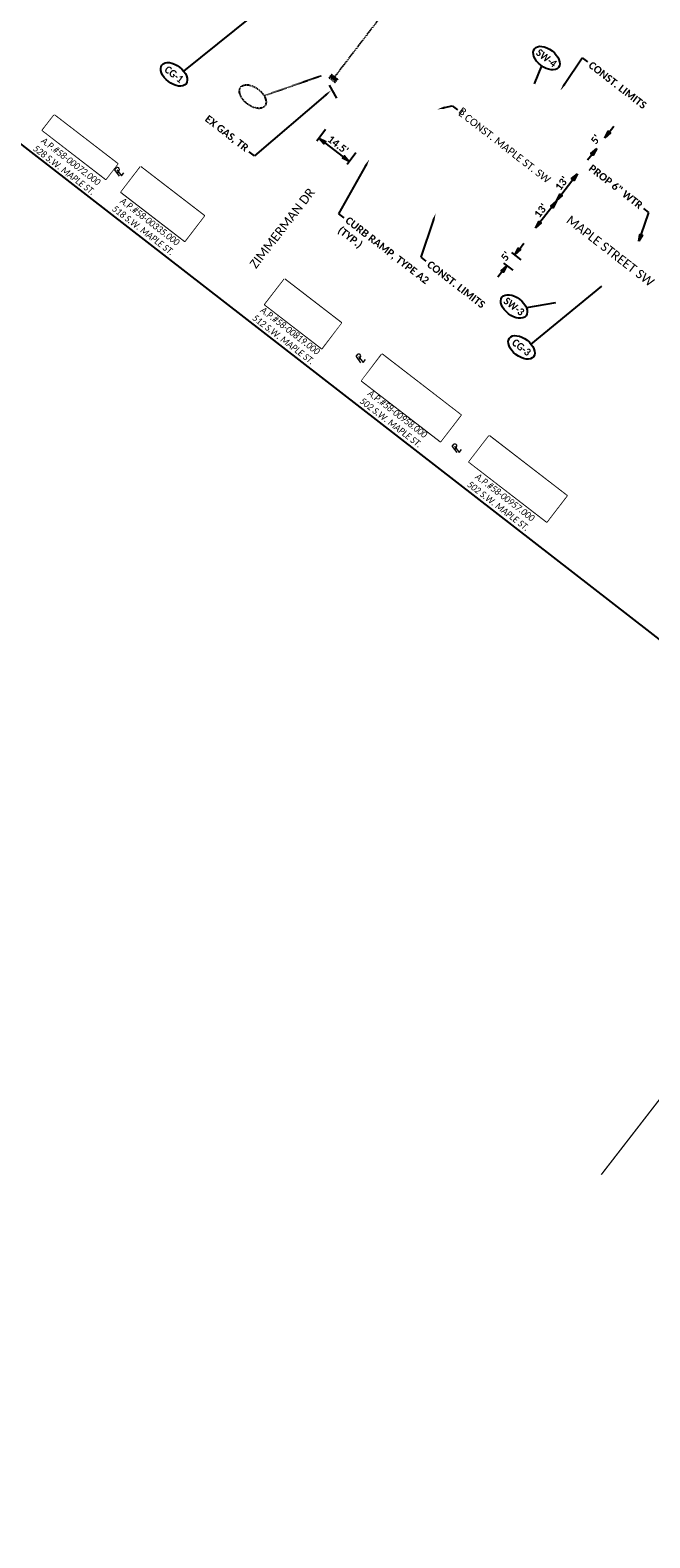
# Model space of a CAD drawing. Header units: feet. Extents: x 2204748 to 2209851, y 304262 to 307692.
# Tile 5 of 28: x 2205694 to 2205928, y 305958 to 306528. Entities that reach past the tile are written whole.
import ezdxf
from ezdxf import colors
from ezdxf.entities.mleader import LeaderData, LeaderLine
from ezdxf.math import Vec2, Vec3

# ---------------------------------------------------------------- set-up
doc = ezdxf.new("R2010")
doc.units = ezdxf.units.FT
doc.header["$MEASUREMENT"] = 0
doc.set_wipeout_variables(frame=1)
for name, pattern in [('2', [0.1, 0.06, -0.04]), ('OhDOT_USTN1', [0.055, 0.014, -0.041]), ('OhDOT_USTN2', [0.11, 0.069, -0.041]), ('OhDOT_USTN4', [0.22, 0.11, -0.041, 0.028, -0.041]), ('OhDOT_USTN5', [0.11, 0.055, -0.055]), ('OhDOT_USTN6', [0.223, 0.083, -0.028, 0.028, -0.028, 0.028, -0.028]), ('OhDOT_USTN7', [0.221, 0.11, -0.028, 0.055, -0.028]), ('REDO_Drainage01', [1.6, 0.85, -0.75]), ('setbackex', [1.4, 1.3, -0.1])]:
    doc.linetypes.add(name, pattern=pattern)
for name, color, linetype in [('0_Text+_Line_Mask', 9, 'Continuous'), ('DR_P_Text', 7, 'Continuous'), ('DR_X_Cells', 121, 'Continuous'), ('DR_X_Storm_Sewer', 151, 'OhDOT_USTN5'), ('DV_X_Owner_Labels', 7, 'setbackex'), ('DV_X_Text', 7, 'Continuous'), ('RW_X_Text', 7, 'Continuous'), ('SH_TextM', 7, 'Continuous'), ('UT_X_Electric_Cells', 1, 'Continuous')]:
    doc.layers.add(name, color=color, linetype=linetype)
doc.layers.add('SH_VPort', color=5, linetype='Continuous', plot=False)
doc.styles.add('Simplex Normal (0.14)', font='calibri.ttf', dxfattribs={"height": 0.14})
doc.styles.add('Slanted Normal (0.125) Font 31', font='calibrii.ttf', dxfattribs={"width": 0.9, "height": 0.125})
doc.styles.add('Slanted-Normal', font='calibriz.ttf', dxfattribs={"height": 0.14})
doc.styles.add('Slanted-Sub Title', font='calibriz.ttf', dxfattribs={"height": 0.17})
doc.styles.add('Straight Normal (0.14) Font 30', font='calibrib.ttf', dxfattribs={"height": 0.14})
doc.styles.add('Straight-Normal', font='calibrib.ttf', dxfattribs={"height": 0.14})
doc.dimstyles.new('Dec Straight 0', dxfattribs={"dimtxt": 0.14, "dimasz": 0.14, "dimexe": 0.07, "dimexo": 0.07, "dimgap": 0.05, "dimtad": 1, "dimdec": 0, "dimzin": 0, "dimdsep": 46, "dimtxsty": 'Straight Normal (0.14) Font 30', "dimcen": 0.07, "dimclrd": 9, "dimclre": 9, "dimclrt": 256, "dimadec": 0, "dimazin": 0, "dimtfac": 1, "dimtdec": 0, "dimtofl": 0, "dimtmove": 2, "dimatfit": 3, "dimfxl": 1, "dimtolj": 1, "dimtzin": 0, "dimlwd": 25, "dimlwe": 25, "dimarcsym": 0})
doc.dimstyles.new('Dec Straight 1', dxfattribs={"dimtxt": 0.14, "dimasz": 0.14, "dimexe": 0.07, "dimexo": 0.07, "dimgap": 0.05, "dimtad": 1, "dimdec": 1, "dimzin": 0, "dimdsep": 46, "dimtxsty": 'Straight Normal (0.14) Font 30', "dimblk": 'Dim1', "dimcen": 0, "dimclrd": 95, "dimclre": 95, "dimclrt": 256, "dimaunit": 1, "dimadec": 4, "dimazin": 0, "dimtfac": 1, "dimtdec": 1, "dimtofl": 0, "dimtmove": 0, "dimatfit": 3, "dimldrblk": 'Dim1', "dimfxl": 1, "dimtolj": 1, "dimtzin": 0, "dimlwd": 25, "dimlwe": 25, "dimarcsym": 0})

# ---------------------------------------------------------------- blocks, each defined once
blk = doc.blocks.new('PL')
at = {"layer": 'DV_X_Text', "char_height": 0.14, "attachment_point": 1, "style": 'Simplex Normal (0.14)'}
for s, insert, width in [('{\\Fsimplex|c0;\\Q15;P}', (-0.028, 0.106), 0.15221), ('{\\Fsimplex|c0;\\Q15;L}', (0.002, 0.072), 0.05119)]:
    blk.add_mtext(s, dxfattribs=dict(at, insert=insert, width=width))
blk = doc.blocks.new('Dim1')
h = blk.add_hatch(color=4)
h.dxf.hatch_style = 1
h.paths.add_polyline_path([(0, 0), (-1, -0.2), (-1, 0.2)])
at = {"color": 4}
blk.add_lwpolyline([(0, 0), (-1, -0.2), (-1, 0.2), (0, 0)], dxfattribs=at)
blk = doc.blocks.new('*D949')
at = {"layer": 'Defpoints', "color": 0, "transparency": 16777216}
for p in [(2205877.14, 306442.93), (2205880.66, 306440.22), (2205877.61, 306436.26)]:
    blk.add_point(p, dxfattribs=at)
at = {"layer": 'SH_TextM', "color": 95, "lineweight": 25, "transparency": 16777216}
for p, q in [((2205879.55, 306441.08), (2205876.03, 306443.78)), ((2205878.85, 306445.15), (2205880.56, 306447.37)), ((2205876.5, 306437.11), (2205872.98, 306439.82)), ((2205872.39, 306436.75), (2205870.68, 306434.53))]:
    blk.add_line(p, q, dxfattribs=at)
at = {"layer": 'SH_TextM', "color": 95, "lineweight": 25, "transparency": 16777216, "xscale": 2.8, "yscale": 2.8, "zscale": 2.8}
for p, rotation in [((2205877.14, 306442.93), 232.4314334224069), ((2205874.09, 306438.97), 52.43143342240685)]:
    blk.add_blockref('Dim1', p, dxfattribs=dict(at, rotation=rotation))
at = {"layer": 'SH_TextM', "transparency": 16777216, "insert": (2205873.69, 306442.43), "char_height": 2.8, "attachment_point": 5, "rotation": 52.4314, "style": 'Straight Normal (0.14) Font 30'}
blk.add_mtext("\\A1;5'", dxfattribs=at)
blk = doc.blocks.new('*D950')
at = {"layer": 'Defpoints', "color": 0, "transparency": 16777216}
for p in [(2205892.84, 306463.34), (2205892.84, 306463.34), (2205884.91, 306453.03)]:
    blk.add_point(p, dxfattribs=at)
at = {"layer": 'SH_TextM', "color": 95, "lineweight": 25, "transparency": 16777216}
blk.add_line((2205886.62, 306455.25), (2205891.13, 306461.12), dxfattribs=at)
at = {"layer": 'SH_TextM', "color": 95, "lineweight": 25, "transparency": 16777216, "xscale": 2.8, "yscale": 2.8, "zscale": 2.8}
for p, rotation in [((2205892.84, 306463.34), 52.43143342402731), ((2205884.91, 306453.03), 232.4314334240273)]:
    blk.add_blockref('Dim1', p, dxfattribs=dict(at, rotation=rotation))
at = {"layer": 'SH_TextM', "transparency": 16777216, "insert": (2205886.94, 306459.68), "char_height": 2.8, "attachment_point": 5, "rotation": 52.4314, "style": 'Straight Normal (0.14) Font 30'}
blk.add_mtext("\\A1;13'", dxfattribs=at)
blk = doc.blocks.new('*D951')
at = {"layer": 'Defpoints', "color": 0, "transparency": 16777216}
for p in [(2205900.77, 306473.64), (2205900.77, 306473.64), (2205892.84, 306463.34)]:
    blk.add_point(p, dxfattribs=at)
at = {"layer": 'SH_TextM', "color": 95, "lineweight": 25, "transparency": 16777216}
blk.add_line((2205894.55, 306465.56), (2205899.06, 306471.42), dxfattribs=at)
at = {"layer": 'SH_TextM', "color": 95, "lineweight": 25, "transparency": 16777216, "xscale": 2.8, "yscale": 2.8, "zscale": 2.8}
for p, rotation in [((2205900.77, 306473.64), 52.43143342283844), ((2205892.84, 306463.34), 232.4314334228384)]:
    blk.add_blockref('Dim1', p, dxfattribs=dict(at, rotation=rotation))
at = {"layer": 'SH_TextM', "transparency": 16777216, "insert": (2205894.87, 306469.98), "char_height": 2.8, "attachment_point": 5, "rotation": 52.4314, "style": 'Straight Normal (0.14) Font 30'}
blk.add_mtext("\\A1;13'", dxfattribs=at)
blk = doc.blocks.new('*D952')
at = {"layer": 'Defpoints', "color": 0, "transparency": 16777216}
for p in [(2205911.13, 306487.12), (2205911.13, 306487.12), (2205908.08, 306483.15)]:
    blk.add_point(p, dxfattribs=at)
at = {"layer": 'SH_TextM', "color": 95, "lineweight": 25, "transparency": 16777216}
for p, q in [((2205912.84, 306489.34), (2205914.55, 306491.56)), ((2205906.38, 306480.93), (2205904.67, 306478.72))]:
    blk.add_line(p, q, dxfattribs=at)
at = {"layer": 'SH_TextM', "color": 95, "lineweight": 25, "transparency": 16777216, "xscale": 2.8, "yscale": 2.8, "zscale": 2.8}
for p, rotation in [((2205911.13, 306487.12), 232.4314334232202), ((2205908.08, 306483.15), 52.4314334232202)]:
    blk.add_blockref('Dim1', p, dxfattribs=dict(at, rotation=rotation))
at = {"layer": 'SH_TextM', "transparency": 16777216, "insert": (2205907.69, 306486.61), "char_height": 2.8, "attachment_point": 5, "rotation": 52.4314, "style": 'Straight Normal (0.14) Font 30'}
blk.add_mtext("\\A1;5'", dxfattribs=at)
blk = doc.blocks.new('*D964')
at = {"layer": 'Defpoints', "color": 0, "transparency": 16777216}
for p in [(2205806.35, 306491.41), (2205814.49, 306478.22), (2205817.84, 306482.57)]:
    blk.add_point(p, dxfattribs=at)
at = {"layer": 'SH_TextM', "color": 95, "lineweight": 25, "transparency": 16777216}
for p, q in [((2205805.5, 306490.3), (2205802.15, 306485.95)), ((2205805.22, 306485.35), (2205812.27, 306479.93)), ((2205816.99, 306481.46), (2205813.64, 306477.11))]:
    blk.add_line(p, q, dxfattribs=at)
at = {"layer": 'SH_TextM', "color": 95, "lineweight": 25, "transparency": 16777216, "xscale": 2.8, "yscale": 2.8, "zscale": 2.8}
for p, rotation in [((2205803, 306487.06), 142.4188733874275), ((2205814.49, 306478.22), 322.4188733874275)]:
    blk.add_blockref('Dim1', p, dxfattribs=dict(at, rotation=rotation))
at = {"layer": 'SH_TextM', "transparency": 16777216, "insert": (2205810.23, 306484.57), "char_height": 2.8, "attachment_point": 5, "rotation": 322.4189, "style": 'Straight Normal (0.14) Font 30'}
blk.add_mtext("\\A1;14.5'", dxfattribs=at)
blk = doc.blocks.new('*D988')
at = {"color": 9, "lineweight": 25, "transparency": 16777216}
blk.add_arc((2206069.04, 306327.8), 5.2, 353.6535, 21.1968, dxfattribs=at)
at = {"color": 9, "transparency": 16777216}
for points in [[(2206073.52, 306329.4), (2206074.27, 306329.96), (2206072.22, 306331.92)], [(2206074.65, 306327.05), (2206073.78, 306327.4), (2206073.17, 306324.62)]]:
    blk.add_solid(points, dxfattribs=at)
at = {"layer": 'Defpoints', "color": 0, "transparency": 16777216}
for p in [(2205670.07, 306634.7), (2206093.44, 306359.5), (2206073.85, 306329.78), (2206069.04, 306327.8), (2206842.8, 305732.6)]:
    blk.add_point(p, dxfattribs=at)
at = {"transparency": 16777216, "insert": (2206076.88, 306328.17), "char_height": 2.8, "attachment_point": 5, "rotation": 272.7622, "style": 'Straight Normal (0.14) Font 30'}
blk.add_mtext('\\A1;90%%D', dxfattribs=at)
blk = doc.blocks.new('*D989')
at = {"color": 9, "lineweight": 25, "transparency": 16777216}
blk.add_arc((2205756.83, 306567.96), 5.2, 353.6535, 21.1968, dxfattribs=at)
at = {"color": 9, "transparency": 16777216}
for points in [[(2205761.31, 306569.56), (2205762.05, 306570.12), (2205760, 306572.09)], [(2205762.43, 306567.21), (2205761.57, 306567.56), (2205760.95, 306564.79)]]:
    blk.add_solid(points, dxfattribs=at)
at = {"layer": 'Defpoints', "color": 0, "transparency": 16777216}
for p in [(2205357.85, 306874.87), (2205781.22, 306599.66), (2205761.64, 306569.95), (2205756.83, 306567.96), (2206530.58, 305972.77)]:
    blk.add_point(p, dxfattribs=at)
at = {"transparency": 16777216, "insert": (2205764.67, 306568.34), "char_height": 2.8, "attachment_point": 5, "rotation": 272.7622, "style": 'Straight Normal (0.14) Font 30'}
blk.add_mtext('\\A1;90%%D', dxfattribs=at)
blk = doc.blocks.new('*D993')
at = {"color": 9, "lineweight": 25, "transparency": 16777216}
blk.add_line((2206349.28, 306106.32), (2206350.07, 306107.34), dxfattribs=at)
blk.add_arc((2206352.14, 306110.03), 4.79, 266.3847, 288.4782, dxfattribs=at)
at = {"color": 9, "transparency": 16777216}
for points in [[(2206351.67, 306104.81), (2206352, 306105.68), (2206349.22, 306106.23)], [(2206353.39, 306105.86), (2206353.93, 306105.1), (2206355.94, 306107.11)]]:
    blk.add_solid(points, dxfattribs=at)
at = {"layer": 'Defpoints', "color": 0, "transparency": 16777216}
for p in [(2205670.07, 306634.7), (2206348.43, 306105.21), (2206351.51, 306105.28), (2206324.04, 306073.5), (2206842.8, 305732.6)]:
    blk.add_point(p, dxfattribs=at)
at = {"transparency": 16777216, "insert": (2206354.02, 306102.83), "char_height": 2.8, "attachment_point": 5, "rotation": 14.616, "style": 'Straight Normal (0.14) Font 30'}
blk.add_mtext('\\A1;90%%D', dxfattribs=at)
blk = doc.blocks.new('CB3-X')
at = {"layer": 'Defpoints', "color": 20, "linetype": 'REDO_Drainage01', "lineweight": 0}
blk.add_lwpolyline([(-2.4, 0.7), (2.4, 0.7), (2.4, -1.5), (-2.4, -1.5), (-2.4, 0.7)], close=True, dxfattribs=at)
at = {"layer": 'Defpoints', "color": 21, "linetype": 'OhDOT_USTN2', "lineweight": 53}
blk.add_point((0, 1.4), dxfattribs=at)
at = {"layer": 'Defpoints', "color": 61, "linetype": 'OhDOT_USTN6', "lineweight": 53}
for p in [(0, 0.7), (-2.4, -0.4), (0, -1.5), (2.4, -0.4)]:
    blk.add_point(p, dxfattribs=at)
at = {"layer": 'Defpoints', "color": 21, "linetype": 'OhDOT_USTN5', "lineweight": 53}
blk.add_point((0, 0), dxfattribs=at)
at = {"layer": 'Defpoints', "color": 40, "linetype": 'OhDOT_USTN4', "lineweight": 53}
blk.add_point((0, 0), dxfattribs=at)
at = {"layer": 'Defpoints', "color": 151, "linetype": 'OhDOT_USTN7', "lineweight": 53}
blk.add_point((0, -0.4), dxfattribs=at)
at = {"layer": 'Defpoints', "color": 223, "linetype": 'OhDOT_USTN1', "lineweight": 53}
blk.add_point((0, -2.2), dxfattribs=at)
at = {"layer": 'DR_X_Cells', "color": 151, "linetype": 'Continuous', "lineweight": 0}
for p, q in [((-2.5, -1.8), (-0.7, 0)), ((-2.5, -0.6), (-1.9, 0)), ((-1.4, -1.8), (0.4, 0)), ((-0.3, -1.8), (1.5, 0)), ((0.8, -1.8), (2.5, -0.1)), ((1.9, -1.8), (2.5, -1.3))]:
    blk.add_line(p, q, dxfattribs=at)
at = {"layer": 'DR_X_Cells', "color": 151, "linetype": 'REDO_Drainage01', "lineweight": 0}
blk.add_lwpolyline([(-3, 1.4), (3, 1.4), (3, -2.2), (-3, -2.2), (-3, 1.4)], close=True, dxfattribs=at)
at = {"layer": 'DR_X_Cells', "color": 151, "linetype": 'Continuous', "lineweight": 0, "flags": 128}
blk.add_lwpolyline([(-2.5, 0), (2.5, 0), (2.5, -1.8), (-2.5, -1.8), (-2.5, 0)], close=True, dxfattribs=at)
blk = doc.blocks.new('CI')
at = {"layer": 'UT_X_Electric_Cells'}
blk.add_blockref('CB3-X', (0, 0), dxfattribs=at)
blk = doc.blocks.new('*U1000')
at = {"layer": 'SH_TextM', "linetype": 'Continuous'}
blk.add_lwpolyline([(4.53, -1.41), (-1.11, -1.41)], dxfattribs=at)
at = {"layer": 'SH_TextM'}
blk.add_solid([(2.03, -0.99), (4.53, -1.41), (2.03, -1.82)], dxfattribs=at)

msp = doc.modelspace()

# ---------------------------------------------------------------- linework, layer by layer
at = {"layer": '0_Text+_Line_Mask'}
for points in [[(2205702.83, 306495.8), (2205726.83, 306477.34), (2205722.4, 306471.57), (2205698.4, 306490.03)], [(2205735.5, 306476.22), (2205759.59, 306457.69), (2205752.26, 306448.16), (2205728.17, 306466.7)], [(2205789.94, 306433.76), (2205811.46, 306417.2), (2205804.07, 306407.59), (2205782.54, 306424.15)], [(2205826.85, 306405.36), (2205856.71, 306382.39), (2205849.04, 306372.41), (2205819.17, 306395.38)], [(2205867.37, 306374.52), (2205896.8, 306351.88), (2205889.23, 306342.03), (2205859.79, 306364.68)]]:
    msp.add_lwpolyline(points, close=True, dxfattribs=at)
at = {"layer": 'DR_P_Text', "linetype": '2'}
msp.add_lwpolyline([(2205803.86, 306510.58), (2205782.29, 306503.04)], dxfattribs=at)
msp.add_ellipse((2205777.97, 306502.79), major_axis=(-4.56, 3.53), ratio=0.596932, dxfattribs=at)
at = {"layer": 'DR_X_Storm_Sewer'}
msp.add_lwpolyline([(2205826.6, 306533.3), (2205808.32, 306509.46)], dxfattribs=at)
at = {"layer": 'SH_TextM'}
for points in [[(2205751.83, 306512.4), (2205777.59, 306533.07)], [(2205887.24, 306514.41), (2205884.47, 306507.58)], [(2205883.3, 306409.18), (2205910.01, 306431.09)], [(2205892.51, 306424.8), (2205881.49, 306422.96)]]:
    msp.add_lwpolyline(points, dxfattribs=at)
for centre in [(2205889.08, 306517.34), (2205748.17, 306511.19), (2205876.81, 306423.43), (2205879.64, 306407.97)]:
    msp.add_ellipse(centre, major_axis=(-4.56, 3.53), ratio=0.596932, dxfattribs=at)
at = {"layer": 'SH_VPort', "elevation": -658.73}
msp.add_lwpolyline([(2205703.71, 306736.02), (2206142.78, 306395.69), (2206016.13, 306232.3), (2205577.06, 306572.63)], close=True, dxfattribs=at)
at = {"layer": 'SH_VPort', "color": 12, "const_width": 0.5}
msp.add_lwpolyline([(2205909.83, 306095.24), (2206254.63, 306540.07)], dxfattribs=at)

# ---------------------------------------------------------------- block references
at = {"layer": 'DR_X_Cells', "xscale": 0.5, "yscale": 0.5, "zscale": 0.5, "rotation": 142.8727999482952}
msp.add_blockref('CI', (2205808.32, 306509.46), dxfattribs=at)
at = {"layer": 'DV_X_Text', "xscale": 20, "yscale": 20, "zscale": 20}
for p, rotation in [((2205726.95, 306473.21), 52.24522069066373), ((2205818.3, 306402.66, 386.25), 52.19267567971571), ((2205854.65, 306368.71), 52.16517385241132)]:
    msp.add_blockref('PL', p, dxfattribs=dict(at, rotation=rotation))
at = {"layer": 'SH_TextM', "rotation": 298.9748229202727}
msp.add_blockref('*U1000', (2205808.78, 306506.81), dxfattribs=at)

# ---------------------------------------------------------------- texts
at = {"layer": 'DV_X_Owner_Labels', "char_height": 2.5, "width": 97.223, "attachment_point": 2, "rotation": 322.431, "style": 'Slanted Normal (0.125) Font 31'}
for s, insert in [('JAMIE L. JONES\\PO.R. 1569, PG. 1582\\PA.P.#58-00072.000\\P528 S.W. MAPLE ST.', (2205715, 306485.9)), ('MARION M. MILLER\\PMARTHA A. MILLER\\PO.R.1597, PG. 3708\\PA.P.#58-00335.000\\P518 S.W. MAPLE ST.', (2205747.44, 306466.43)), ('JOHN R. FESTI\\PCINDY S. FESTI\\PD.V. 650, PG. 684\\PA.P.#58-00819.000\\P512 S.W. MAPLE ST.', (2205800.51, 306425.16)), ('JEFFREY LYNN NUMBERS\\PLEAH J. NUMBERS\\PD.V. 699, PG. 531\\PA.P.#58-00958.000\\P502 S.W. MAPLE ST.', (2205841.14, 306393.73)), ('JEFFREY LYNN NUMBERS\\PLEAH J. NUMBERS\\PD.V. 699, PG. 531\\PA.P.#58-00957.000\\P502 S.W. MAPLE ST.', (2205881.79, 306362.2))]:
    msp.add_mtext(s, dxfattribs=dict(at, insert=insert))
at = {"layer": 'RW_X_Text', "style": 'Slanted-Sub Title'}
for s, rotation, p in [('ZIMMERMAN DR', 52.22, (2205779.19, 306437.51)), ('MAPLE STREET SW', 322.22, (2205896.27, 306455.45))]:
    msp.add_text(s, height=3.4, rotation=rotation, dxfattribs=at).set_placement(p)
at = {"layer": 'SH_TextM', "char_height": 2.8}
for s, insert, width, attachment_point, rotation, style in [('{\\W0.9;SW-4}', (2205889.08, 306517.34), 13.0687, 5, 322.431, 'Straight-Normal'), ('{\\W0.9;CG-1}', (2205748.17, 306511.19), 13.0687, 5, 322.431, 'Straight-Normal'), ('B', (2205857.3, 306498.98), 2.8, 1, 322.22, 'Slanted-Normal'), ('{\\W0.9;SW-3}', (2205876.81, 306423.43), 13.0687, 5, 322.431, 'Straight-Normal'), ('{\\W0.9;CG-3}', (2205879.64, 306407.97), 13.0687, 5, 322.431, 'Straight-Normal')]:
    msp.add_mtext(s, dxfattribs=dict(at, insert=insert, width=width, attachment_point=attachment_point, rotation=rotation, style=style))

# ---------------------------------------------------------------- dimensions: what is measured, and where the dimension line sits
at = {"layer": 'SH_TextM'}
dim = msp.add_aligned_dim(p1=(2205806.35, 306491.41), p2=(2205817.84, 306482.57), distance=-5.49, dimstyle='Dec Straight 1', override={"dimpost": "'"}, dxfattribs=at)
dim.commit()
dim.dimension.update_dxf_attribs({"geometry": '*D964', "text_midpoint": (2205810.23, 306484.57)})
for p1, p2, distance, text, picture, middle in [((2205908.08, 306483.15), (2205911.13, 306487.12), 0, "5'", '*D952', (2205907.69, 306486.61)), ((2205892.84, 306463.34), (2205900.77, 306473.64), 0, "13'", '*D951', (2205894.87, 306469.98)), ((2205884.91, 306453.03), (2205892.84, 306463.34), 0, "13'", '*D950', (2205886.94, 306459.68)), ((2205877.61, 306436.26), (2205880.66, 306440.22), 4.43, "5'", '*D949', (2205873.69, 306442.43))]:
    dim = msp.add_aligned_dim(p1=p1, p2=p2, distance=distance, text=text, dimstyle='Dec Straight 1', override={"dimpost": "'"}, dxfattribs=at)
    dim.commit()
    dim.dimension.update_dxf_attribs({"geometry": picture, "text_midpoint": middle})

# ---------------------------------------------------------------- leaders
ml = msp.add_multileader_mtext('Standard', dxfattribs=at)
ml.set_content('CONST. LIMITS', color=256, style='Straight Normal (0.14) Font 30')
ml.set_leader_properties(color=256, linetype='Continuous', lineweight=-1)
ml.build(insert=Vec2(0, 0))
ml.multileader.update_dxf_attribs({"text_right_attachment_type": 3, "dogleg_length": 0.125, "arrow_head_size": 2.8})
ctx = ml.context
ctx.base_point, ctx.char_height, ctx.arrow_head_size, ctx.landing_gap_size, ctx.plane_origin, ctx.plane_x_axis, ctx.plane_y_axis = Vec3(2205904.59, 306515.92), 2.8, 2.8, 1.2, Vec3(2205908.25, 306533.95), Vec3(0.790369, -0.612631), Vec3(0.612631, 0.790369)
ctx.right_attachment = 3
notes = []
notes.append((ctx, [(0, (1, 1, 0), (2205902.61, 306517.45), (0.790369, -0.612631), 2.5, [(0, [(2205894.35, 306505.09)], 0, [])])]))
ctx.mtext.insert, ctx.mtext.text_direction, ctx.mtext.rotation, ctx.mtext.flow_direction = Vec3(2205906.41, 306516.31), Vec3(0.790369, -0.612631), 5.6238, 5
ml = msp.add_multileader_mtext('Standard', dxfattribs=at)
ml.set_content('L CONST. MAPLE ST. SW', color=256, style='Slanted-Normal')
ml.set_leader_properties(color=256, linetype='Continuous', lineweight=-1)
ml.build(insert=Vec2(0, 0))
ml.multileader.update_dxf_attribs({"text_right_attachment_type": 3, "dogleg_length": 0.125, "arrow_head_size": 2.8, "scale": 20})
ctx = ml.context
ctx.base_point, ctx.scale, ctx.char_height, ctx.arrow_head_size, ctx.landing_gap_size, ctx.plane_origin, ctx.plane_x_axis, ctx.plane_y_axis = Vec3(2205855.45, 306497.77), 20, 2.8, 2.8, 1.2, Vec3(2205849.38, 306499.08), Vec3(0.790369, -0.612631), Vec3(0.612631, 0.790369)
ctx.right_attachment = 3
notes.append((ctx, [(0, (1, 1, 0), (2205853.47, 306499.3), (0.790369, -0.612631), 2.5, [(0, [(2205847.81, 306497.97)], 0, [])])]))
ctx.mtext.insert, ctx.mtext.text_direction, ctx.mtext.rotation, ctx.mtext.flow_direction = Vec3(2205857.27, 306498.16), Vec3(0.790369, -0.612631), 5.6238, 5
ml = msp.add_multileader_mtext('Standard', dxfattribs=at)
ml.set_content('PROP 6" WTR', color=256, style='Straight Normal (0.14) Font 30')
ml.set_leader_properties(color=95)
ml.set_arrow_properties(name='Dim1')
ml.build(insert=Vec2(0, 0))
ml.multileader.update_dxf_attribs({"text_right_attachment_type": 3, "dogleg_length": 0.125, "arrow_head_size": 2.5})
ctx = ml.context
ctx.base_point, ctx.char_height, ctx.arrow_head_size, ctx.landing_gap_size, ctx.plane_origin, ctx.plane_x_axis, ctx.plane_y_axis = Vec3(2205904.58, 306477.02, -658.73), 2.8, 2.5, 1.2, Vec3(2205924.08, 306448.14, -658.73), Vec3(0.790369, -0.612631), Vec3(0.612631, 0.790369)
ctx.right_attachment, ctx.text_align_type = 3, 2
notes.append((ctx, [(0, (1, 1, 0), (2205927.86, 306458.93, -658.73), (-0.790369, 0.612631), 2.5, [(0, [(2205924.08, 306448.14, -658.73)], 0, [])])]))
ctx.mtext.insert, ctx.mtext.text_direction, ctx.mtext.rotation, ctx.mtext.alignment, ctx.mtext.flow_direction = Vec3(2205925.83, 306462.36, -658.73), Vec3(0.790369, -0.612631), 5.6238, 3, 5
ml = msp.add_multileader_mtext('Standard', dxfattribs=at)
ml.set_content('CONST. LIMITS', color=256, style='Straight Normal (0.14) Font 30')
ml.set_leader_properties(color=256, linetype='Continuous', lineweight=-1)
ml.build(insert=Vec2(0, 0))
ml.multileader.update_dxf_attribs({"text_right_attachment_type": 3, "dogleg_length": 0.125, "arrow_head_size": 2.8})
ctx = ml.context
ctx.base_point, ctx.char_height, ctx.arrow_head_size, ctx.landing_gap_size, ctx.plane_origin, ctx.plane_x_axis, ctx.plane_y_axis = Vec3(2205843.51, 306440.57, -658.73), 2.8, 2.8, 1.2, Vec3(2205847.17, 306458.61, -658.73), Vec3(0.790369, -0.612631), Vec3(0.612631, 0.790369)
ctx.right_attachment = 3
notes.append((ctx, [(0, (1, 1, 0), (2205841.53, 306442.1, -658.73), (0.790369, -0.612631), 2.5, [(0, [(2205847.17, 306458.61, -658.73)], 0, [])])]))
ctx.mtext.insert, ctx.mtext.text_direction, ctx.mtext.rotation, ctx.mtext.flow_direction = Vec3(2205845.33, 306440.96, -658.73), Vec3(0.790369, -0.612631), 5.6238, 5
for ctx, leaders in notes:
    for number, flags, end, landing, length, lines in leaders:
        leader = LeaderData()
        leader.index, (leader.has_last_leader_line, leader.has_dogleg_vector, leader.attachment_direction) = number, flags
        leader.last_leader_point, leader.dogleg_vector, leader.dogleg_length = Vec3(end), Vec3(landing), length
        for number, points, colour, breaks in lines:
            line = LeaderLine()
            line.index, line.vertices, line.color, line.breaks = number, Vec3.list(points), colors.encode_raw_color(colour), breaks
            leader.lines.append(line)
        ctx.leaders.append(leader)

# ---------------------------------------------------------------- next in the draw order: wipeouts: each hides what was drawn before it
for points in [[(2205735.5, 306476.22), (2205759.59, 306457.69), (2205752.26, 306448.16), (2205728.17, 306466.7)], [(2205789.94, 306433.76), (2205811.46, 306417.2), (2205804.07, 306407.59), (2205782.54, 306424.15)], [(2205826.85, 306405.36), (2205856.71, 306382.39), (2205849.04, 306372.41), (2205819.17, 306395.38)], [(2205867.37, 306374.52), (2205896.8, 306351.88), (2205889.23, 306342.03), (2205859.79, 306364.68)]]:
    msp.add_wipeout(points).dxf.layer = '0_Text+_Line_Mask'

# ---------------------------------------------------------------- next in the draw order: leaders
ml = msp.add_multileader_mtext('Standard', dxfattribs=at)
ml.set_content('EX GAS, TR', color=256, style='Straight Normal (0.14) Font 30')
ml.set_leader_properties(color=256, linetype='Continuous', lineweight=-1)
ml.build(insert=Vec2(0, 0))
ml.multileader.update_dxf_attribs({"text_right_attachment_type": 3, "dogleg_length": 0.125, "arrow_head_size": 2.8})
ctx = ml.context
ctx.base_point, ctx.char_height, ctx.arrow_head_size, ctx.landing_gap_size, ctx.plane_origin, ctx.plane_x_axis, ctx.plane_y_axis = Vec3(2205759.31, 306495.4), 2.8, 2.8, 1.2, Vec3(2205807.59, 306505.09), Vec3(0.790369, -0.612631), Vec3(0.612631, 0.790369)
ctx.right_attachment, ctx.text_align_type = 3, 2
notes = []
notes.append((ctx, [(0, (1, 1, 0), (2205778.6, 306480.4), (-0.790369, 0.612631), 2.5, [(0, [(2205807.59, 306505.09)], 0, [])])]))
ctx.mtext.insert, ctx.mtext.text_direction, ctx.mtext.rotation, ctx.mtext.alignment, ctx.mtext.flow_direction = Vec3(2205776.74, 306484.05), Vec3(0.790369, -0.612631), 5.6238, 3, 5
ml = msp.add_multileader_mtext('Standard', dxfattribs=at)
ml.set_content('CURB RAMP, TYPE A2 \\P(TYP.)', color=256, style='Straight Normal (0.14) Font 30')
ml.set_leader_properties(color=256, linetype='Continuous', lineweight=-1)
ml.build(insert=Vec2(0, 0))
ml.multileader.update_dxf_attribs({"text_right_attachment_type": 3, "dogleg_length": 0.125, "arrow_head_size": 2.8})
ctx = ml.context
ctx.base_point, ctx.char_height, ctx.arrow_head_size, ctx.landing_gap_size, ctx.plane_origin, ctx.plane_x_axis, ctx.plane_y_axis = Vec3(2205812.39, 306456.95, -658.73), 2.8, 2.8, 1.2, Vec3(2205822.05, 306479.02, -658.73), Vec3(0.790369, -0.612631), Vec3(0.612631, 0.790369)
ctx.right_attachment = 3
notes.append((ctx, [(0, (1, 1, 0), (2205810.42, 306458.48, -658.73), (0.790369, -0.612631), 2.5, [(0, [(2205822.05, 306479.02, -658.73)], 0, [])])]))
ctx.mtext.insert, ctx.mtext.text_direction, ctx.mtext.rotation, ctx.mtext.flow_direction = Vec3(2205814.43, 306457.62, -658.73), Vec3(0.790369, -0.612631), 5.6238, 5
for ctx, leaders in notes:
    for number, flags, end, landing, length, lines in leaders:
        leader = LeaderData()
        leader.index, (leader.has_last_leader_line, leader.has_dogleg_vector, leader.attachment_direction) = number, flags
        leader.last_leader_point, leader.dogleg_vector, leader.dogleg_length = Vec3(end), Vec3(landing), length
        for number, points, colour, breaks in lines:
            line = LeaderLine()
            line.index, line.vertices, line.color, line.breaks = number, Vec3.list(points), colors.encode_raw_color(colour), breaks
            leader.lines.append(line)
        ctx.leaders.append(leader)

# ---------------------------------------------------------------- next in the draw order: wipeouts: each hides what was drawn before it
msp.add_wipeout([(2205702.83, 306495.8), (2205726.83, 306477.34), (2205722.4, 306471.57), (2205698.4, 306490.03)]).dxf.layer = '0_Text+_Line_Mask'

# ---------------------------------------------------------------- next in the draw order: dimensions: what is measured, and where the dimension line sits
for base, line1, line2, picture, middle in [((2205761.64, 306569.95), ((2205357.85, 306874.87), (2206530.58, 305972.77)), ((2205781.22, 306599.66), (2205756.83, 306567.96)), '*D989', (2205764.67, 306568.34)), ((2206073.85, 306329.78), ((2205670.07, 306634.7), (2206842.8, 305732.6)), ((2206093.44, 306359.5), (2206069.04, 306327.8)), '*D988', (2206076.88, 306328.17)), ((2206351.51, 306105.28), ((2205670.07, 306634.7), (2206842.8, 305732.6)), ((2206348.43, 306105.21), (2206324.04, 306073.5)), '*D993', (2206354.02, 306102.83))]:
    dim = msp.add_angular_dim_2l(base=base, line1=line1, line2=line2, text='90%%D', dimstyle='Dec Straight 0', override={"dimscale": 0, "dimpost": "'"})
    dim.commit()
    dim.dimension.update_dxf_attribs({"geometry": picture, "text_midpoint": middle, "dimtype": 162})

# ---------------------------------------------------------------- next in the draw order: leaders
ml = msp.add_multileader_mtext('Standard', dxfattribs=at)
ml.set_content('EX. BRICK WALL, DND', color=256, style='Straight Normal (0.14) Font 30')
ml.set_leader_properties(color=256, linetype='Continuous', lineweight=-1)
ml.build(insert=Vec2(0, 0))
ml.multileader.update_dxf_attribs({"text_right_attachment_type": 3, "dogleg_length": 0.125, "arrow_head_size": 2.8, "scale": 20})
ctx = ml.context
ctx.base_point, ctx.scale, ctx.char_height, ctx.arrow_head_size, ctx.landing_gap_size, ctx.plane_origin, ctx.plane_x_axis, ctx.plane_y_axis = Vec3(2206046.9, 306422.02), 20, 2.5, 2.8, 1.2, Vec3(2206051.8, 306359.27), Vec3(0.79262, -0.609716), Vec3(0.609716, 0.79262)
ctx.right_attachment, ctx.text_align_type = 3, 2
notes = []
notes.append((ctx, [(1, (1, 1, 0), (2206069.2, 306399.57), (-0.79262, 0.609716), 2.5, [(0, [(2206061.49, 306373.72)], 0, [])])]))
ctx.mtext.insert, ctx.mtext.text_direction, ctx.mtext.rotation, ctx.mtext.width, ctx.mtext.alignment, ctx.mtext.flow_direction = Vec3(2206069.59, 306406.15), Vec3(0.79262, -0.609716), 5.627483, 27.7256, 3, 5
for ctx, leaders in notes:
    for number, flags, end, landing, length, lines in leaders:
        leader = LeaderData()
        leader.index, (leader.has_last_leader_line, leader.has_dogleg_vector, leader.attachment_direction) = number, flags
        leader.last_leader_point, leader.dogleg_vector, leader.dogleg_length = Vec3(end), Vec3(landing), length
        for number, points, colour, breaks in lines:
            line = LeaderLine()
            line.index, line.vertices, line.color, line.breaks = number, Vec3.list(points), colors.encode_raw_color(colour), breaks
            leader.lines.append(line)
        ctx.leaders.append(leader)

doc.saveas('drawing.dxf')
